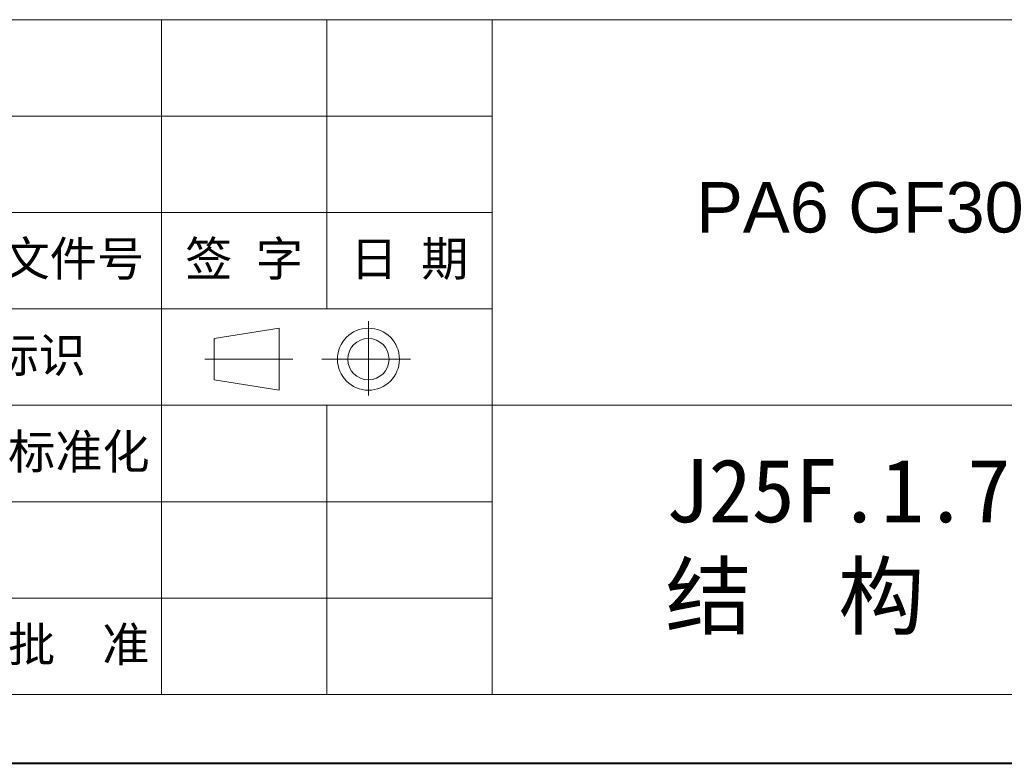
# Model space of a CAD drawing. Header units: millimetres. Extents: x 2628 to 3550, y -116 to 536.
# Tile 14 of 48: x 3227 to 3384, y -116 to 3. Entities that reach past the tile are written whole.
import ezdxf

# ---------------------------------------------------------------- set-up
doc = ezdxf.new("R2010")
doc.units = ezdxf.units.MM
doc.layers.add('标注线', color=7, linetype='Continuous', lineweight=15)
doc.styles.add('样式 6', font='仿宋_GB2312.ttf')

msp = doc.modelspace()

# ---------------------------------------------------------------- linework, layer by layer
at = {"color": 7, "lineweight": 13}
for p, q in [((3047.426, 2.708), (3539.321, 2.708)), ((3144.075, -104.887), (3539.321, -104.887))]:
    msp.add_line(p, q, dxfattribs=at)
at = {"color": 7, "lineweight": 15}
for p, q in [((3249.474, 2.708), (3249.474, -43.404)), ((3275.823, 2.708), (3275.823, -43.404)), ((3302.173, 2.708), (3302.173, -104.887)), ((3144.075, -12.663), (3302.173, -12.663)), ((3144.075, -28.034), (3302.173, -28.034)), ((3144.075, -43.404), (3302.173, -43.404)), ((3249.474, -43.404), (3249.474, -104.887)), ((3282.472, -57.224), (3282.472, -45.373)), ((3257.904, -48.136), (3268.253, -46.489)), ((3268.253, -56.37), (3268.253, -46.489)), ((3257.904, -48.136), (3257.904, -54.723)), ((3270.444, -51.429), (3256.383, -51.429)), ((3275.023, -51.429), (3289.171, -51.429)), ((3257.904, -54.723), (3268.253, -56.37)), ((3144.075, -58.775), (3405.376, -58.775)), ((3275.823, -58.775), (3275.823, -104.887)), ((3144.075, -74.146), (3302.173, -74.146)), ((3144.075, -89.516), (3302.173, -89.516))]:
    msp.add_line(p, q, dxfattribs=at)
at = {"color": 7, "lineweight": 40}
msp.add_line((2628.06, -115.866), (3550.3, -115.866), dxfattribs=at)
at = {"color": 7, "lineweight": 15}
for radius in [4.941, 3.294]:
    msp.add_circle((3282.472, -51.429), radius, dxfattribs=at)

# ---------------------------------------------------------------- texts
at = {"attachment_point": 1, "style": '样式 6'}
for s, insert, char_height in [('{\\fArial|b0|i0|c0|p32;PA6 GF30\\f楷体_GB2312|b0|i0|c134|p49;  }', (3334.698, -23.196), 8.03117), ('{\\C7;J25F.1.75S\\P}结  构  图', (3329.808, -67.327), 10.10668)]:
    msp.add_mtext(s, dxfattribs=dict(at, insert=insert, char_height=char_height))
at = {"layer": '标注线', "color": 7, "lineweight": 18, "char_height": 5.5127, "attachment_point": 5, "style": '样式 6'}
for s, insert, width in [('更改文件号', (3227.927, -35.719), 45.46037), ('签 字', (3262.649, -35.719), 26.34971), ('日 期', (3288.998, -35.719), 26.34971), ('投影标识', (3222.382, -51.09), 32.21829), ('标准化', (3236.325, -66.46), 35.6324), ('批  准', (3236.299, -97.202), 26.34971)]:
    msp.add_mtext(s, dxfattribs=dict(at, insert=insert, width=width))

doc.saveas('drawing.dxf')
